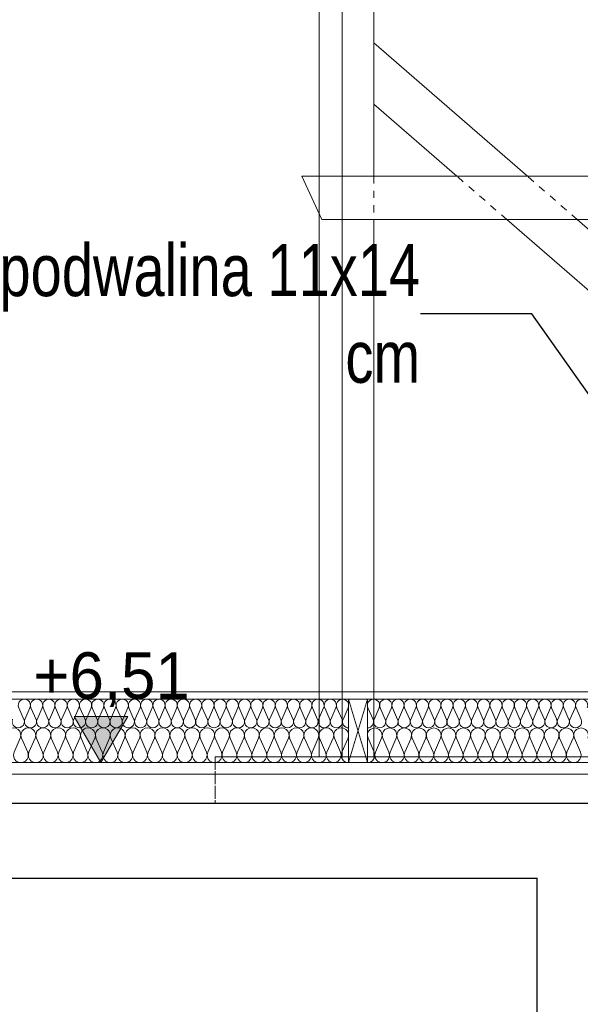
# Model space of a CAD drawing. Extents: x -547885 to -186295, y -25370 to 156194.
# Tile 113 of 256: x -479220 to -477279, y -6656 to -3248. Entities that reach past the tile are written whole.
import ezdxf

# ---------------------------------------------------------------- set-up
doc = ezdxf.new("R2010")
doc.units = 0
doc.header["$MEASUREMENT"] = 0
doc.linetypes.add('Hidden Line', pattern=[50, 25, -25])
for name, color, linetype, lineweight in [('0_Nr_Pióra__21', 7, 'Continuous', 9), ('0_Nr_Pióra__5', 7, 'Continuous', 13), ('Arch konstrukcja dachu_Nr_Pióra__46', 5, 'Continuous', 13), ('Arch stropy_Nr_Pióra__21', 7, 'Continuous', 9), ('Arch stropy_Nr_Pióra__41', 7, 'Continuous', 15), ('INWENT KONST. DREWNIANA_Nr_Pióra__21', 7, 'Continuous', 9), ('INWENT OPISY_Nr_Pióra__21', 7, 'Continuous', 9), ('INWENT STROPY_Nr_Pióra__1', 7, 'Continuous', 25), ('INWENT STROPY_Nr_Pióra__21', 7, 'Continuous', 9), ('INWENT WYMIARY_Nr_Pióra__21', 7, 'Continuous', 9), ('INWENT.ŚCIANY_Nr_Pióra__1', 7, 'Continuous', 25)]:
    doc.layers.add(name, color=color, linetype=linetype, lineweight=lineweight)
doc.layers.add('Arch ocieplenie', color=7, linetype='Continuous')
doc.layers.add('INWENT WYMIARY', color=7, linetype='Continuous')
doc.layers.add('Arch ocieplenie_Nr_Pióra__44', color=7, linetype='Continuous', lineweight=9, true_color=0x029e21)
doc.styles.add('GENERATED_STYLE_2', font='txt')
doc.styles.add('GENERATED_STYLE_5', font='txt')
doc.dimstyles.new('GENERATED_STYLE__11', dxfattribs={"dimtxt": 160.000002, "dimasz": 110.144928, "dimexe": 0.18, "dimexo": 40, "dimgap": 0.09, "dimtad": 1, "dimtih": 1, "dimtoh": 1, "dimdec": 0, "dimzin": 0, "dimdsep": 46, "dimtxsty": 'GENERATED_STYLE_2', "dimblk": 'ARROWHEAD_5', "dimblk1": 'ARROWHEAD_5', "dimblk2": 'ARROWHEAD_5', "dimcen": 0.09, "dimclrd": 7, "dimclre": 7, "dimclrt": 7, "dimazin": 0, "dimtfac": 1, "dimtdec": 4, "dimtmove": 0, "dimatfit": 3, "dimfxl": 0, "dimtolj": 1, "dimtzin": 0, "dimarcsym": 0})
doc.dimstyles.new('GENERATED_STYLE__14', dxfattribs={"dimtxt": 0.18, "dimasz": 182.4, "dimexe": 0.18, "dimexo": 0.0625, "dimgap": 0.09, "dimtad": 0, "dimtih": 1, "dimtoh": 1, "dimdec": 4, "dimzin": 0, "dimdsep": 46, "dimcen": 0.09, "dimadec": 0, "dimazin": 0, "dimtfac": 1, "dimtdec": 4, "dimtmove": 0, "dimatfit": 3, "dimldrblk": 'ARROWHEAD_5', "dimfxl": 0, "dimtolj": 1, "dimtzin": 0, "dimarcsym": 0})

# ---------------------------------------------------------------- blocks, each defined once
blk = doc.blocks.new('Izolacja cieplna 14_100', base_point=(-475260.8, -5699.6))
at = {"layer": 'Arch ocieplenie_Nr_Pióra__44', "linetype": 'Continuous'}
for p, q in [((-477996.4, -5669.8), (-478014, -5629.4)), ((-477975.2, -5629.4), (-477992.9, -5669.8)), ((-477954, -5669.8), (-477971.7, -5629.4)), ((-477932.8, -5629.4), (-477950.5, -5669.8)), ((-477911.6, -5669.8), (-477929.3, -5629.4)), ((-477890.5, -5629.4), (-477908.1, -5669.8)), ((-477869.3, -5669.8), (-477886.9, -5629.4)), ((-477848.1, -5629.4), (-477865.7, -5669.8)), ((-477826.9, -5669.8), (-477844.5, -5629.4)), ((-477805.7, -5629.4), (-477823.3, -5669.8)), ((-477784.5, -5669.8), (-477802.1, -5629.4)), ((-477763.3, -5629.4), (-477780.9, -5669.8)), ((-477742.1, -5669.8), (-477759.7, -5629.4)), ((-477720.9, -5629.4), (-477738.5, -5669.8)), ((-477699.7, -5669.8), (-477717.4, -5629.4)), ((-477678.5, -5629.4), (-477696.2, -5669.8)), ((-477657.3, -5669.8), (-477675, -5629.4)), ((-477636.1, -5629.4), (-477653.8, -5669.8)), ((-477615, -5669.8), (-477632.6, -5629.4)), ((-477593.8, -5629.4), (-477611.4, -5669.8)), ((-477572.6, -5669.8), (-477590.2, -5629.4)), ((-477551.4, -5629.4), (-477569, -5669.8)), ((-477530.2, -5669.8), (-477547.8, -5629.4)), ((-477509, -5629.4), (-477526.6, -5669.8)), ((-477487.8, -5669.8), (-477505.4, -5629.4)), ((-477466.6, -5629.4), (-477484.2, -5669.8)), ((-477445.4, -5669.8), (-477463, -5629.4)), ((-477424.2, -5629.4), (-477441.9, -5669.8)), ((-477403, -5669.8), (-477420.7, -5629.4)), ((-477381.8, -5629.4), (-477399.5, -5669.8)), ((-477360.6, -5669.8), (-477378.3, -5629.4)), ((-477339.5, -5629.4), (-477357.1, -5669.8)), ((-477318.3, -5669.8), (-477335.9, -5629.4)), ((-477297.1, -5629.4), (-477314.7, -5669.8)), ((-477275.9, -5669.8), (-477293.5, -5629.4))]:
    blk.add_line(p, q, dxfattribs=at)
for centre, start_param, end_param in [((-477994.6, -5620.9), 1.158003, 5.125183), ((-477952.2, -5620.9), 1.158003, 5.125183), ((-477909.9, -5620.9), 1.158003, 5.125183), ((-477867.5, -5620.9), 1.158003, 5.125183), ((-477825.1, -5620.9), 1.158003, 5.125183), ((-477782.7, -5620.9), 1.158003, 5.125183), ((-477740.3, -5620.9), 1.158003, 5.125183), ((-477697.9, -5620.9), 1.158003, 5.125183), ((-477655.6, -5620.9), 1.158003, 5.125183), ((-477613.2, -5620.9), 1.158003, 5.125183), ((-477570.8, -5620.9), 1.158003, 5.125183), ((-477528.4, -5620.9), 1.158003, 5.125183), ((-477486, -5620.9), 1.158003, 5.125183), ((-477443.6, -5620.9), 1.158003, 5.125183), ((-477401.2, -5620.9), 1.158003, 5.125183), ((-477358.9, -5620.9), 1.158003, 5.125183), ((-477316.5, -5620.9), 1.158003, 5.125183), ((-477274.1, -5620.9), 1.158003, 5.125183), ((-478015.8, -5678.3), 0, 1.983589), ((-477973.4, -5678.3), 4.299595, 8.266774), ((-477931.1, -5678.3), 4.299595, 8.266774), ((-477888.7, -5678.3), 4.299595, 8.266774), ((-477846.3, -5678.3), 4.299595, 8.266774), ((-477803.9, -5678.3), 4.299595, 8.266774), ((-477761.5, -5678.3), 4.299595, 8.266774), ((-477719.1, -5678.3), 4.299595, 8.266774), ((-477676.7, -5678.3), 4.299595, 8.266774), ((-477634.4, -5678.3), 4.299595, 8.266774), ((-477592, -5678.3), 4.299595, 8.266774), ((-477549.6, -5678.3), 4.299595, 8.266774), ((-477507.2, -5678.3), 4.299595, 8.266774), ((-477464.8, -5678.3), 4.299595, 8.266774), ((-477422.4, -5678.3), 4.299595, 8.266774), ((-477380.1, -5678.3), 4.299595, 8.266774), ((-477337.7, -5678.3), 4.299595, 8.266774), ((-477295.3, -5678.3), 4.299595, 8.266774)]:
    blk.add_ellipse(centre, major_axis=(0, -21.3), ratio=0.996418, start_param=start_param, end_param=end_param, dxfattribs=at)
blk = doc.blocks.new('Izolacja cieplna 14_101', base_point=(-475260.8, -5819.6))
at = {"layer": 'Arch ocieplenie_Nr_Pióra__44', "linetype": 'Continuous'}
for p, q in [((-477992.5, -5783.9), (-478013.7, -5735.4)), ((-477966.9, -5735.4), (-477988.2, -5783.9)), ((-477941.4, -5783.9), (-477962.7, -5735.4)), ((-477915.9, -5735.4), (-477937.2, -5783.9)), ((-477890.4, -5783.9), (-477911.6, -5735.4)), ((-477864.9, -5735.4), (-477886.1, -5783.9)), ((-477839.4, -5783.9), (-477860.6, -5735.4)), ((-477813.9, -5735.4), (-477835.1, -5783.9)), ((-477788.4, -5783.9), (-477809.6, -5735.4)), ((-477762.9, -5735.4), (-477784.1, -5783.9)), ((-477737.4, -5783.9), (-477758.6, -5735.4)), ((-477711.9, -5735.4), (-477733.1, -5783.9)), ((-477686.3, -5783.9), (-477707.6, -5735.4)), ((-477660.8, -5735.4), (-477682.1, -5783.9)), ((-477635.3, -5783.9), (-477656.6, -5735.4)), ((-477609.8, -5735.4), (-477631, -5783.9)), ((-477584.3, -5783.9), (-477605.5, -5735.4)), ((-477558.8, -5735.4), (-477580, -5783.9)), ((-477533.3, -5783.9), (-477554.5, -5735.4)), ((-477507.8, -5735.4), (-477529, -5783.9)), ((-477482.3, -5783.9), (-477503.5, -5735.4)), ((-477456.8, -5735.4), (-477478, -5783.9)), ((-477431.3, -5783.9), (-477452.5, -5735.4)), ((-477405.7, -5735.4), (-477427, -5783.9)), ((-477380.2, -5783.9), (-477401.5, -5735.4)), ((-477354.7, -5735.4), (-477376, -5783.9)), ((-477329.2, -5783.9), (-477350.4, -5735.4)), ((-477303.7, -5735.4), (-477324.9, -5783.9)), ((-477278.2, -5783.9), (-477299.4, -5735.4))]:
    blk.add_line(p, q, dxfattribs=at)
for centre, start_param, end_param in [((-477990.3, -5725.1), 1.158003, 5.125183), ((-477939.3, -5725.1), 1.158003, 5.125183), ((-477888.3, -5725.1), 1.158003, 5.125183), ((-477837.3, -5725.1), 1.158003, 5.125183), ((-477786.2, -5725.1), 1.158003, 5.125183), ((-477735.2, -5725.1), 1.158003, 5.125183), ((-477684.2, -5725.1), 1.158003, 5.125183), ((-477633.2, -5725.1), 1.158003, 5.125183), ((-477582.2, -5725.1), 1.158003, 5.125183), ((-477531.1, -5725.1), 1.158003, 5.125183), ((-477480.1, -5725.1), 1.158003, 5.125183), ((-477429.1, -5725.1), 1.158003, 5.125183), ((-477378.1, -5725.1), 1.158003, 5.125183), ((-477327.1, -5725.1), 1.158003, 5.125183), ((-477276.1, -5725.1), 1.158003, 5.125183), ((-478015.8, -5794.1), 0, 1.983589), ((-477964.8, -5794.1), 4.299595, 8.266774), ((-477913.8, -5794.1), 4.299595, 8.266774), ((-477862.8, -5794.1), 4.299595, 8.266774), ((-477811.7, -5794.1), 4.299595, 8.266774), ((-477760.7, -5794.1), 4.299595, 8.266774), ((-477709.7, -5794.1), 4.299595, 8.266774), ((-477658.7, -5794.1), 4.299595, 8.266774), ((-477607.7, -5794.1), 4.299595, 8.266774), ((-477556.7, -5794.1), 4.299595, 8.266774), ((-477505.6, -5794.1), 4.299595, 8.266774), ((-477454.6, -5794.1), 4.299595, 8.266774), ((-477403.6, -5794.1), 4.299595, 8.266774), ((-477352.6, -5794.1), 4.299595, 8.266774), ((-477301.6, -5794.1), 4.299595, 8.266774)]:
    blk.add_ellipse(centre, major_axis=(0, -25.5), ratio=0.999525, start_param=start_param, end_param=end_param, dxfattribs=at)
blk = doc.blocks.new('Izolacja cieplna 14_102', base_point=(-478080.8, -5699.6))
at = {"layer": 'Arch ocieplenie_Nr_Pióra__44', "linetype": 'Continuous'}
for p, q in [((-479205.3, -5669.8), (-479222.9, -5629.4)), ((-479184.1, -5629.4), (-479201.7, -5669.8)), ((-479162.9, -5669.8), (-479180.6, -5629.4)), ((-479141.8, -5629.4), (-479159.4, -5669.8)), ((-479120.6, -5669.8), (-479138.2, -5629.4)), ((-479099.4, -5629.4), (-479117, -5669.8)), ((-479078.2, -5669.8), (-479095.8, -5629.4)), ((-479057, -5629.4), (-479074.6, -5669.8)), ((-479035.8, -5669.8), (-479053.5, -5629.4)), ((-479014.7, -5629.4), (-479032.3, -5669.8)), ((-478993.5, -5669.8), (-479011.1, -5629.4)), ((-478972.3, -5629.4), (-478989.9, -5669.8)), ((-478951.1, -5669.8), (-478968.7, -5629.4)), ((-478929.9, -5629.4), (-478947.5, -5669.8)), ((-478908.7, -5669.8), (-478926.4, -5629.4)), ((-478887.6, -5629.4), (-478905.2, -5669.8)), ((-478866.4, -5669.8), (-478884, -5629.4)), ((-478845.2, -5629.4), (-478862.8, -5669.8)), ((-478824, -5669.8), (-478841.6, -5629.4)), ((-478802.8, -5629.4), (-478820.5, -5669.8)), ((-478781.6, -5669.8), (-478799.3, -5629.4)), ((-478760.5, -5629.4), (-478778.1, -5669.8)), ((-478739.3, -5669.8), (-478756.9, -5629.4)), ((-478718.1, -5629.4), (-478735.7, -5669.8)), ((-478696.9, -5669.8), (-478714.5, -5629.4)), ((-478675.7, -5629.4), (-478693.4, -5669.8)), ((-478654.5, -5669.8), (-478672.2, -5629.4)), ((-478633.4, -5629.4), (-478651, -5669.8)), ((-478612.2, -5669.8), (-478629.8, -5629.4)), ((-478591, -5629.4), (-478608.6, -5669.8)), ((-478569.8, -5669.8), (-478587.4, -5629.4)), ((-478548.6, -5629.4), (-478566.3, -5669.8)), ((-478527.4, -5669.8), (-478545.1, -5629.4)), ((-478506.3, -5629.4), (-478523.9, -5669.8)), ((-478485.1, -5669.8), (-478502.7, -5629.4)), ((-478463.9, -5629.4), (-478481.5, -5669.8)), ((-478442.7, -5669.8), (-478460.3, -5629.4)), ((-478421.5, -5629.4), (-478439.2, -5669.8)), ((-478400.3, -5669.8), (-478418, -5629.4)), ((-478379.2, -5629.4), (-478396.8, -5669.8)), ((-478358, -5669.8), (-478375.6, -5629.4)), ((-478336.8, -5629.4), (-478354.4, -5669.8)), ((-478315.6, -5669.8), (-478333.2, -5629.4)), ((-478294.4, -5629.4), (-478312.1, -5669.8)), ((-478273.3, -5669.8), (-478290.9, -5629.4)), ((-478252.1, -5629.4), (-478269.7, -5669.8)), ((-478230.9, -5669.8), (-478248.5, -5629.4)), ((-478209.7, -5629.4), (-478227.3, -5669.8)), ((-478188.5, -5669.8), (-478206.1, -5629.4)), ((-478167.3, -5629.4), (-478185, -5669.8)), ((-478146.2, -5669.8), (-478163.8, -5629.4)), ((-478125, -5629.4), (-478142.6, -5669.8)), ((-478103.8, -5669.8), (-478121.4, -5629.4)), ((-478082.6, -5629.4), (-478100.2, -5669.8))]:
    blk.add_line(p, q, dxfattribs=at)
for centre, start_param, end_param in [((-479203.5, -5620.9), 1.158003, 5.125183), ((-479161.2, -5620.9), 1.158003, 5.125183), ((-479118.8, -5620.9), 1.158003, 5.125183), ((-479076.4, -5620.9), 1.158003, 5.125183), ((-479034.1, -5620.9), 1.158003, 5.125183), ((-478991.7, -5620.9), 1.158003, 5.125183), ((-478949.3, -5620.9), 1.158003, 5.125183), ((-478907, -5620.9), 1.158003, 5.125183), ((-478864.6, -5620.9), 1.158003, 5.125183), ((-478822.2, -5620.9), 1.158003, 5.125183), ((-478779.9, -5620.9), 1.158003, 5.125183), ((-478737.5, -5620.9), 1.158003, 5.125183), ((-478695.1, -5620.9), 1.158003, 5.125183), ((-478652.8, -5620.9), 1.158003, 5.125183), ((-478610.4, -5620.9), 1.158003, 5.125183), ((-478568, -5620.9), 1.158003, 5.125183), ((-478525.7, -5620.9), 1.158003, 5.125183), ((-478483.3, -5620.9), 1.158003, 5.125183), ((-478440.9, -5620.9), 1.158003, 5.125183), ((-478398.6, -5620.9), 1.158003, 5.125183), ((-478356.2, -5620.9), 1.158003, 5.125183), ((-478313.8, -5620.9), 1.158003, 5.125183), ((-478271.5, -5620.9), 1.158003, 5.125183), ((-478229.1, -5620.9), 1.158003, 5.125183), ((-478186.7, -5620.9), 1.158003, 5.125183), ((-478144.4, -5620.9), 1.158003, 5.125183), ((-478102, -5620.9), 1.158003, 5.125183), ((-479224.7, -5678.3), 4.299595, 8.266774), ((-479182.3, -5678.3), 4.299595, 8.266774), ((-479140, -5678.3), 4.299595, 8.266774), ((-479097.6, -5678.3), 4.299595, 8.266774), ((-479055.2, -5678.3), 4.299595, 8.266774), ((-479012.9, -5678.3), 4.299595, 8.266774), ((-478970.5, -5678.3), 4.299595, 8.266774), ((-478928.1, -5678.3), 4.299595, 8.266774), ((-478885.8, -5678.3), 4.299595, 8.266774), ((-478843.4, -5678.3), 4.299595, 8.266774), ((-478801, -5678.3), 4.299595, 8.266774), ((-478758.7, -5678.3), 4.299595, 8.266774), ((-478716.3, -5678.3), 4.299595, 8.266774), ((-478673.9, -5678.3), 4.299595, 8.266774), ((-478631.6, -5678.3), 4.299595, 8.266774), ((-478589.2, -5678.3), 4.299595, 8.266774), ((-478546.9, -5678.3), 4.299595, 8.266774), ((-478504.5, -5678.3), 4.299595, 8.266774), ((-478462.1, -5678.3), 4.299595, 8.266774), ((-478419.8, -5678.3), 4.299595, 8.266774), ((-478377.4, -5678.3), 4.299595, 8.266774), ((-478335, -5678.3), 4.299595, 8.266774), ((-478292.7, -5678.3), 4.299595, 8.266774), ((-478250.3, -5678.3), 4.299595, 8.266774), ((-478207.9, -5678.3), 4.299595, 8.266774), ((-478165.6, -5678.3), 4.299595, 8.266774), ((-478123.2, -5678.3), 4.299595, 8.266774), ((-478080.8, -5678.3), 4.299596, 6.283185)]:
    blk.add_ellipse(centre, major_axis=(0, -21.3), ratio=0.995982, start_param=start_param, end_param=end_param, dxfattribs=at)
blk = doc.blocks.new('Izolacja cieplna 14_103', base_point=(-478080.8, -5819.6))
at = {"layer": 'Arch ocieplenie_Nr_Pióra__44', "linetype": 'Continuous'}
for p, q in [((-479217.7, -5735.4), (-479239.1, -5783.9)), ((-479191.9, -5783.9), (-479213.3, -5735.4)), ((-479166.1, -5735.4), (-479187.5, -5783.9)), ((-479140.3, -5783.9), (-479161.8, -5735.4)), ((-479114.5, -5735.4), (-479136, -5783.9)), ((-479088.7, -5783.9), (-479110.2, -5735.4)), ((-479062.9, -5735.4), (-479084.4, -5783.9)), ((-479037.1, -5783.9), (-479058.6, -5735.4)), ((-479011.4, -5735.4), (-479032.8, -5783.9)), ((-478985.6, -5783.9), (-479007, -5735.4)), ((-478959.8, -5735.4), (-478981.2, -5783.9)), ((-478934, -5783.9), (-478955.5, -5735.4)), ((-478908.2, -5735.4), (-478929.7, -5783.9)), ((-478882.4, -5783.9), (-478903.9, -5735.4)), ((-478856.6, -5735.4), (-478878.1, -5783.9)), ((-478830.8, -5783.9), (-478852.3, -5735.4)), ((-478805.1, -5735.4), (-478826.5, -5783.9)), ((-478779.3, -5783.9), (-478800.7, -5735.4)), ((-478753.5, -5735.4), (-478774.9, -5783.9)), ((-478727.7, -5783.9), (-478749.1, -5735.4)), ((-478701.9, -5735.4), (-478723.4, -5783.9)), ((-478676.1, -5783.9), (-478697.6, -5735.4)), ((-478650.3, -5735.4), (-478671.8, -5783.9)), ((-478624.5, -5783.9), (-478646, -5735.4)), ((-478598.8, -5735.4), (-478620.2, -5783.9)), ((-478573, -5783.9), (-478594.4, -5735.4)), ((-478547.2, -5735.4), (-478568.6, -5783.9)), ((-478521.4, -5783.9), (-478542.8, -5735.4)), ((-478495.6, -5735.4), (-478517.1, -5783.9)), ((-478469.8, -5783.9), (-478491.3, -5735.4)), ((-478444, -5735.4), (-478465.5, -5783.9)), ((-478418.2, -5783.9), (-478439.7, -5735.4)), ((-478392.4, -5735.4), (-478413.9, -5783.9)), ((-478366.7, -5783.9), (-478388.1, -5735.4)), ((-478340.9, -5735.4), (-478362.3, -5783.9)), ((-478315.1, -5783.9), (-478336.5, -5735.4)), ((-478289.3, -5735.4), (-478310.8, -5783.9)), ((-478263.5, -5783.9), (-478285, -5735.4)), ((-478237.7, -5735.4), (-478259.2, -5783.9)), ((-478211.9, -5783.9), (-478233.4, -5735.4)), ((-478186.1, -5735.4), (-478207.6, -5783.9)), ((-478160.4, -5783.9), (-478181.8, -5735.4)), ((-478134.6, -5735.4), (-478156, -5783.9)), ((-478108.8, -5783.9), (-478130.2, -5735.4)), ((-478083, -5735.4), (-478104.4, -5783.9))]:
    blk.add_line(p, q, dxfattribs=at)
for centre, start_param, end_param in [((-479241.3, -5725.1), 2.728799, 6.695979), ((-479189.7, -5725.1), 2.728799, 6.695979), ((-479138.1, -5725.1), 2.728799, 6.695979), ((-479086.6, -5725.1), 2.728799, 6.695979), ((-479035, -5725.1), 2.728799, 6.695979), ((-478983.4, -5725.1), 2.728799, 6.695979), ((-478931.8, -5725.1), 2.728799, 6.695979), ((-478880.3, -5725.1), 2.728799, 6.695979), ((-478828.7, -5725.1), 2.728799, 6.695979), ((-478777.1, -5725.1), 2.728799, 6.695979), ((-478725.5, -5725.1), 2.728799, 6.695979), ((-478673.9, -5725.1), 2.728799, 6.695979), ((-478622.4, -5725.1), 2.728799, 6.695979), ((-478570.8, -5725.1), 2.728799, 6.695979), ((-478519.2, -5725.1), 2.728799, 6.695979), ((-478467.6, -5725.1), 2.728799, 6.695979), ((-478416.1, -5725.1), 2.728799, 6.695979), ((-478364.5, -5725.1), 2.728799, 6.695979), ((-478312.9, -5725.1), 2.728799, 6.695979), ((-478261.3, -5725.1), 2.728799, 6.695979), ((-478209.8, -5725.1), 2.728799, 6.695979), ((-478158.2, -5725.1), 2.728799, 6.695979), ((-478106.6, -5725.1), 2.728799, 6.695979), ((-479215.5, -5794.1), 5.870392, 9.837571), ((-479163.9, -5794.1), 5.870392, 9.837571), ((-479112.3, -5794.1), 5.870392, 9.837571), ((-479060.8, -5794.1), 5.870392, 9.837571), ((-479009.2, -5794.1), 5.870392, 9.837571), ((-478957.6, -5794.1), 5.870392, 9.837571), ((-478906, -5794.1), 5.870392, 9.837571), ((-478854.5, -5794.1), 5.870392, 9.837571), ((-478802.9, -5794.1), 5.870392, 9.837571), ((-478751.3, -5794.1), 5.870392, 9.837571), ((-478699.7, -5794.1), 5.870392, 9.837571), ((-478648.2, -5794.1), 5.870392, 9.837571), ((-478596.6, -5794.1), 5.870392, 9.837571), ((-478545, -5794.1), 5.870392, 9.837571), ((-478493.4, -5794.1), 5.870392, 9.837571), ((-478441.9, -5794.1), 5.870392, 9.837571), ((-478390.3, -5794.1), 5.870392, 9.837571), ((-478338.7, -5794.1), 5.870392, 9.837571), ((-478287.1, -5794.1), 5.870392, 9.837571), ((-478235.6, -5794.1), 5.870392, 9.837571), ((-478184, -5794.1), 5.870392, 9.837571), ((-478132.4, -5794.1), 5.870392, 9.837571), ((-478080.8, -5794.1), 5.870392, 7.853982)]:
    blk.add_ellipse(centre, major_axis=(-25.8, 0), ratio=0.989659, start_param=start_param, end_param=end_param, dxfattribs=at)
blk = doc.blocks.new('Wymiary_25', base_point=(-478938.6, -5819.6))
at = {"layer": 'INWENT WYMIARY_Nr_Pióra__21', "linetype": 'Continuous'}
blk.add_hatch(color=256, dxfattribs=at).paths.add_polyline_path([(-478938.6, -5819.6), (-479031.4, -5659.6), (-478845.8, -5659.6)], flags=0)
for p, q in [((-478938.6, -5819.6), (-479031.4, -5659.6)), ((-479031.4, -5659.6), (-478845.8, -5659.6)), ((-478845.8, -5659.6), (-478938.6, -5819.6)), ((-478938.6, -5819.6), (-479058.6, -5819.6)), ((-478938.6, -5819.6), (-478818.6, -5819.6))]:
    blk.add_line(p, q, dxfattribs=at)
at = {"layer": 'INWENT WYMIARY_Nr_Pióra__21', "insert": (-479172, -5627.6), "char_height": 160, "attachment_point": 7, "style": 'GENERATED_STYLE_2'}
blk.add_mtext('{+6,51}', dxfattribs=at)
blk = doc.blocks.new('*D900')
at = {"layer": '0_Nr_Pióra__5', "linetype": 'Continuous'}
for points in [[(-487114, -4647.1), (-487024.5, -4720.8), (-487073.3, -4755.7)], [(-486719.4, -5819.6), (-486752.6, -5708.6), (-486692.6, -5706.8)]]:
    blk.add_hatch(color=256, dxfattribs=at).paths.add_polyline_path(points, flags=0)
for p, q in [((-487114, -4647.1), (-487024.5, -4720.8)), ((-487114, -4647.1), (-487073.3, -4755.7)), ((-487024.5, -4720.8), (-487073.3, -4755.7)), ((-486752.6, -5708.6), (-486692.6, -5706.8)), ((-486719.4, -5819.6), (-486752.6, -5708.6)), ((-486719.4, -5819.6), (-486692.6, -5706.8))]:
    blk.add_line(p, q, dxfattribs=at)
blk.add_arc((-488658.6, -5819.6), 1939.2, 3.3084, 33.8916, dxfattribs=at)
at = {"layer": '0_Nr_Pióra__21', "insert": (-486669, -5230), "char_height": 160, "attachment_point": 7, "style": 'GENERATED_STYLE_2'}
blk.add_mtext('{37,20°}', dxfattribs=at)
blk = doc.blocks.new('ARROWHEAD_5')
at = {"color": 0, "linetype": 'Continuous', "lineweight": 0}
blk.add_line((0, 0), (-1, 0), dxfattribs=at)
blk.add_solid([(-1, 0.2679), (0, 0), (-1, -0.2679), (-1, 0.2679)], dxfattribs=at)

msp = doc.modelspace()

# ---------------------------------------------------------------- linework, layer by layer
at = {"layer": 'Arch konstrukcja dachu_Nr_Pióra__46', "linetype": 'Continuous'}
for p, q in [((-478183.3, -5799.6), (-478183.3, -1499.6)), ((-478103.3, -1499.6), (-478103.3, -5799.6)), ((-478103.3, -5799.6), (-478183.3, -5799.6))]:
    msp.add_line(p, q, dxfattribs=at)
at = {"layer": 'Arch stropy_Nr_Pióra__21', "linetype": 'Continuous'}
for p, q in [((-478080.8, -5599.6), (-478015.8, -5819.6)), ((-478080.8, -5819.6), (-478015.8, -5599.6)), ((-478080.8, -5599.6), (-478015.8, -5599.6)), ((-478080.8, -5819.6), (-478080.8, -5599.6)), ((-478015.8, -5599.6), (-478015.8, -5819.6)), ((-478015.8, -5819.6), (-478080.8, -5819.6))]:
    msp.add_line(p, q, dxfattribs=at)
at = {"layer": 'Arch stropy_Nr_Pióra__41', "linetype": 'Continuous'}
for p, q in [((-488600.5, -5574.6), (-472371.2, -5574.6)), ((-488633.4, -5599.6), (-472338.2, -5599.6))]:
    msp.add_line(p, q, dxfattribs=at)
at = {"layer": 'INWENT KONST. DREWNIANA_Nr_Pióra__21', "linetype": 'Continuous'}
for p, q in [((-478103.3, -1799.6), (-478103.3, -3789.6)), ((-477993.3, -1799.6), (-477993.3, -3789.6)), ((-477993.3, -3539.6), (-477993.3, -3327.6)), ((-477461.8, -3789.6), (-477993.3, -3327.6)), ((-477705.7, -3789.6), (-477993.3, -3539.6)), ((-478243.3, -3789.6), (-475283.3, -3789.6)), ((-478173.3, -3939.6), (-478243.3, -3789.6)), ((-478173.3, -3939.6), (-475283.3, -3939.6)), ((-478103.3, -3939.6), (-478103.3, -5799.6)), ((-477993.3, -3939.6), (-477993.3, -5799.6)), ((-475393.3, -5799.6), (-477533.1, -3939.6)), ((-475283.3, -5683.2), (-477289.3, -3939.6)), ((-478543.3, -5799.6), (-472293.3, -5799.6))]:
    msp.add_line(p, q, dxfattribs=at)
at = {"layer": 'INWENT KONST. DREWNIANA_Nr_Pióra__21', "linetype": 'Hidden Line'}
for p, q in [((-478103.3, -3789.6), (-478103.3, -3939.6)), ((-477993.3, -3789.6), (-477993.3, -3939.6)), ((-477533.1, -3939.6), (-477705.7, -3789.6)), ((-477289.3, -3939.6), (-477461.8, -3789.6)), ((-478543.3, -5799.6), (-478543.3, -5959.6)), ((-478543.3, -5819.6), (-478543.3, -5959.6))]:
    msp.add_line(p, q, dxfattribs=at)
at = {"layer": 'INWENT STROPY_Nr_Pióra__1', "linetype": 'Continuous'}
for p, q in [((-488678.3, -5959.6), (-472293.3, -5959.6)), ((-484028.3, -6219.6), (-477428.3, -6219.6))]:
    msp.add_line(p, q, dxfattribs=at)
at = {"layer": 'INWENT STROPY_Nr_Pióra__21', "linetype": 'Continuous'}
for p, q in [((-488678.3, -5819.6), (-472293.3, -5819.6)), ((-488678.3, -5859.6), (-472293.3, -5859.6))]:
    msp.add_line(p, q, dxfattribs=at)
at = {"layer": 'INWENT.ŚCIANY_Nr_Pióra__1', "linetype": 'Continuous'}
msp.add_line((-477428.3, -6749.6), (-477428.3, -6219.6), dxfattribs=at)

# ---------------------------------------------------------------- block references
at = {"layer": 'Arch ocieplenie', "color": 104, "linetype": 'Continuous', "lineweight": 13, "true_color": 0x029e21}
for name, p in [('Izolacja cieplna 14_102', (-478080.8, -5699.6)), ('Izolacja cieplna 14_100', (-475260.8, -5699.6)), ('Izolacja cieplna 14_103', (-478080.8, -5819.6)), ('Izolacja cieplna 14_101', (-475260.8, -5819.6))]:
    msp.add_blockref(name, p, dxfattribs=at)
at = {"layer": 'INWENT WYMIARY', "linetype": 'Continuous'}
msp.add_blockref('Wymiary_25', (-478938.6, -5819.6), dxfattribs=at)

# ---------------------------------------------------------------- texts
at = {"layer": 'INWENT OPISY_Nr_Pióra__21', "linetype": 'Continuous', "insert": (-477832, -4266), "char_height": 180, "width": 1892.33, "attachment_point": 6, "style": 'GENERATED_STYLE_5'}
msp.add_mtext('{podwalina 11x14 cm}', dxfattribs=at)

# ---------------------------------------------------------------- dimensions: what is measured, and where the dimension line sits
at = {"linetype": 'Continuous'}
dim = msp.add_angular_dim_3p(base=(-486820.7, -5201.1), center=(-488658.6, -5819.6), p1=(-480485.8, 383.9), p2=(-472293.3, -5819.6), dimstyle='GENERATED_STYLE__11', dxfattribs=at)
dim.commit()
dim.dimension.update_dxf_attribs({"geometry": '*D900', "text_midpoint": (-486351.6, -5150), "dimtype": 165})

# ---------------------------------------------------------------- leaders
at = {"layer": 'INWENT OPISY_Nr_Pióra__21', "linetype": 'Continuous', "annotation_type": 0, "has_hookline": 1, "hookline_direction": 1, "text_width": 1337.1}
msp.add_leader([(-476287, -5910.6), (-477446.1, -4266), (-477831.9, -4266)], dimstyle='GENERATED_STYLE__14', dxfattribs=at)

doc.saveas('drawing.dxf')
